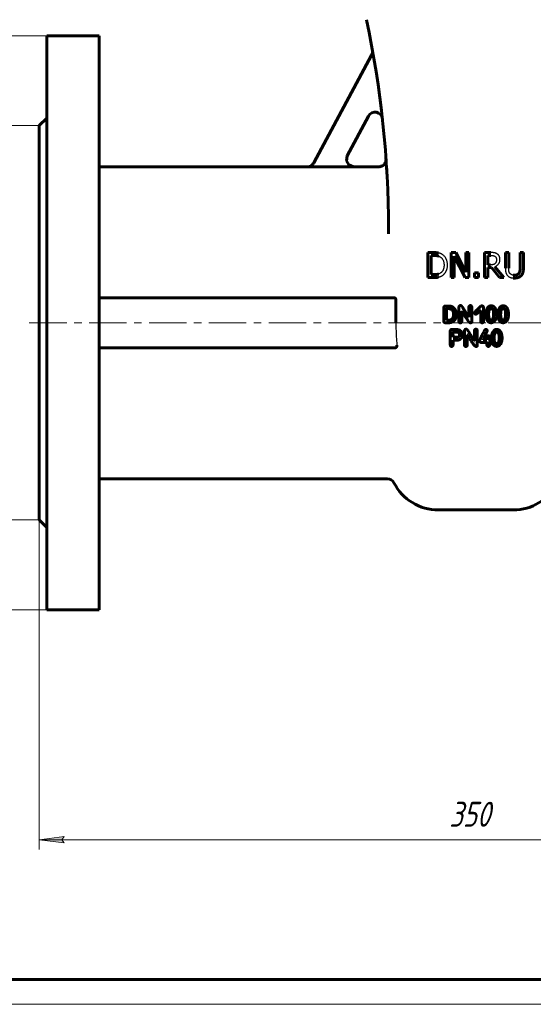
# Model space of a CAD drawing. Header units: millimetres. Extents: x 0 to 594, y 0 to 420.
# Tile 2 of 9: x 102 to 205, y 0 to 197. Entities that reach past the tile are written whole.
import ezdxf

# ---------------------------------------------------------------- set-up
doc = ezdxf.new("R2010")
doc.units = ezdxf.units.MM
for name, pattern in [('K5LT-1', [0]), ('K5LT_AXLED', [12, 7.5, -1.5, 1.5, -1.5]), ('K5LT_BASIC', [0]), ('K5LT_THIN', [0])]:
    doc.linetypes.add(name, pattern=pattern)
doc.layers.add('Системный слой', color=7, linetype='Continuous')
doc.layers.add('Системный слой (1)', color=251, linetype='Continuous', true_color=0x6c6c6c)
doc.styles.add('KDIMTEXTSTYLE', font='txt', dxfattribs={"width": 0.96, "oblique": 15, "height": 5})
doc.styles.add('KTEXTSTYLE', font='txt', dxfattribs={"width": 0.96, "height": 5})
doc.dimstyles.new('KDIMSTYLE (0.50)', dxfattribs={"dimtxt": 5, "dimasz": 1, "dimexe": 2, "dimexo": 0, "dimgap": 1, "dimtad": 1, "dimlfac": 2, "dimtxsty": 'KDIMTEXTSTYLE', "dimsah": 1, "dimcen": 0, "dimdle": 1, "dimadec": 0, "dimazin": 0, "dimtfac": 0.667, "dimtmove": 0, "dimatfit": 3, "dimfxl": 1, "dimtvp": 1, "dimtolj": 1, "dimtzin": 0, "dimarcsym": 0})

# ---------------------------------------------------------------- blocks, each defined once
blk = doc.blocks.new('U5')
at = {"layer": 'Системный слой (1)', "color": 143, "linetype": 'K5LT_BASIC', "lineweight": 60, "true_color": 0x33acca}
for p, q in [((167.82, 169.99), (167.67, 168.99)), ((167.67, 168.99), (168.17, 168.14)), ((168.17, 168.14), (169.11, 167.78)), ((169.11, 167.78), (169.14, 167.78))]:
    blk.add_line(p, q, dxfattribs=at)
blk = doc.blocks.new('U6')
at = {"layer": 'Системный слой (1)', "color": 143, "linetype": 'K5LT_BASIC', "lineweight": 60, "true_color": 0x33acca}
for p, q in [((175.74, 167.56), (175.74, 167.42)), ((175.74, 167.42), (175.75, 167.28)), ((175.75, 167.28), (175.76, 167.14))]:
    blk.add_line(p, q, dxfattribs=at)
blk = doc.blocks.new('U13')
at = {"layer": 'Системный слой (1)', "color": 143, "linetype": 'K5LT_BASIC', "lineweight": 60, "true_color": 0x33acca}
for p, q in [((159.81, 167.78), (118.11, 167.78)), ((174.12, 167.78), (169.14, 167.78))]:
    blk.add_line(p, q, dxfattribs=at)
blk = doc.blocks.new('D0')
at = {"layer": 'Системный слой (1)'}
for points in [[(111.11, 32.32), (110.61, 32.98), (111.11, 33.64), (106.11, 32.98)], [(281.11, 32.98), (276.11, 33.64), (276.61, 32.98), (276.11, 32.32)]]:
    blk.add_hatch(color=7, dxfattribs=at).paths.add_polyline_path(points)
at = {"layer": 'Системный слой (1)', "color": 7, "linetype": 'K5LT_THIN', "lineweight": 18, "true_color": 0xffffff}
for p, q in [((106.11, 97.03), (106.11, 30.98)), ((281.11, 97.03), (281.11, 30.98)), ((106.11, 32.98), (111.11, 33.64)), ((111.11, 33.64), (110.61, 32.98)), ((276.61, 32.98), (276.11, 33.64)), ((276.11, 33.64), (281.11, 32.98)), ((111.11, 32.32), (106.11, 32.98)), ((106.11, 32.98), (281.11, 32.98)), ((110.61, 32.98), (111.11, 32.32)), ((281.11, 32.98), (276.11, 32.32)), ((276.11, 32.32), (276.61, 32.98))]:
    blk.add_line(p, q, dxfattribs=at)
blk.add_wipeout([(188.27, 33.98), (188.27, 41.36), (198.52, 41.36), (198.52, 33.98)]).dxf.layer = 'Системный слой (1)'
at = {"layer": 'Системный слой (1)', "color": 7, "insert": (188.27, 40.57), "char_height": 5, "attachment_point": 1, "style": 'KTEXTSTYLE'}
blk.add_mtext('\\fArial|b0|c204|p34;\\H5.0;\\W1.000;\\Q15;\\fGOST Type AU|b0|i0|c204|p34;\\Q15;\\W0.960;350', dxfattribs=at)
blk = doc.blocks.new('KDIMARROW_01')
at = {"layer": 'Системный слой'}
blk.add_hatch(color=0, dxfattribs=at).paths.add_polyline_path([(0, 0), (-5, 0.66), (-4.5, 0), (-5, -0.66)])
at = {"layer": 'Системный слой', "color": 0, "linetype": 'K5LT_THIN', "lineweight": 18}
for p, q in [((-4.5, 0), (-5, 0.66)), ((-5, 0.66), (0, 0)), ((0, 0), (-5, -0.66)), ((-5, -0.66), (-4.5, 0))]:
    blk.add_line(p, q, dxfattribs=at)
at = {"layer": 'Системный слой (1)', "color": 0, "linetype": 'K5LT_THIN', "lineweight": 18}
blk.add_line((193.61, 136.53), (193.11, 136.53), dxfattribs=at)
blk = doc.blocks.new('D1')
at = {"layer": 'Системный слой (1)'}
for points in [[(69.13, 189.03), (68.47, 194.03), (67.81, 189.03), (68.47, 189.53)], [(68.47, 79.03), (69.13, 84.03), (68.47, 83.53), (67.81, 84.03)]]:
    blk.add_hatch(color=7, dxfattribs=at).paths.add_polyline_path(points)
at = {"layer": 'Системный слой (1)', "color": 7, "linetype": 'K5LT_THIN', "lineweight": 18, "true_color": 0xffffff}
for p, q in [((118.11, 194.03), (66.47, 194.03)), ((67.81, 189.03), (68.47, 194.03)), ((68.47, 194.03), (69.13, 189.03)), ((68.47, 194.03), (68.47, 79.03)), ((68.47, 189.53), (67.81, 189.03)), ((69.13, 189.03), (68.47, 189.53)), ((68.47, 79.03), (67.81, 84.03)), ((67.81, 84.03), (68.47, 83.53)), ((68.47, 83.53), (69.13, 84.03)), ((69.13, 84.03), (68.47, 79.03)), ((118.11, 79.03), (66.47, 79.03))]:
    blk.add_line(p, q, dxfattribs=at)
blk.add_wipeout([(67.47, 129.34), (60.09, 129.34), (60.09, 143.15), (67.47, 143.15)]).dxf.layer = 'Системный слой (1)'
at = {"layer": 'Системный слой (1)', "color": 7, "char_height": 5, "attachment_point": 1, "rotation": 90, "style": 'KTEXTSTYLE'}
for s, insert in [('\\fArial|b0|c204|p34;\\H5.0;\\W1.000;\\Q15;\\fGOST Type AU|b0|i0|c204|p34;\\Q15;\\W0.960;230', (60.88, 132.65)), ('\\fArial|b0|c204|p34;\\H5.0;\\W1.000;\\Q15;\\fGOST Type AU|b0|i0|c204|p34;\\Q15;\\W0.960;⌀', (60.88, 129.34))]:
    blk.add_mtext(s, dxfattribs=dict(at, insert=insert))
blk = doc.blocks.new('D2')
at = {"layer": 'Системный слой (1)'}
for points in [[(85.52, 171.03), (84.86, 176.03), (84.21, 171.03), (84.86, 171.53)], [(84.86, 97.03), (85.52, 102.03), (84.86, 101.53), (84.21, 102.03)]]:
    blk.add_hatch(color=7, dxfattribs=at).paths.add_polyline_path(points)
at = {"layer": 'Системный слой (1)', "color": 7, "linetype": 'K5LT_THIN', "lineweight": 18, "true_color": 0xffffff}
for p, q in [((106.11, 176.03), (82.86, 176.03)), ((84.21, 171.03), (84.86, 176.03)), ((84.86, 176.03), (85.52, 171.03)), ((84.86, 176.03), (84.86, 97.03)), ((84.86, 171.53), (84.21, 171.03)), ((85.52, 171.03), (84.86, 171.53)), ((84.86, 97.03), (84.21, 102.03)), ((84.21, 102.03), (84.86, 101.53)), ((84.86, 101.53), (85.52, 102.03)), ((85.52, 102.03), (84.86, 97.03)), ((106.11, 97.03), (82.86, 97.03))]:
    blk.add_line(p, q, dxfattribs=at)
blk.add_wipeout([(83.86, 129.93), (76.48, 129.93), (76.48, 142.6), (83.86, 142.6)]).dxf.layer = 'Системный слой (1)'
at = {"layer": 'Системный слой (1)', "color": 7, "char_height": 5, "attachment_point": 1, "rotation": 90, "style": 'KTEXTSTYLE'}
for s, insert in [('\\fArial|b0|c204|p34;\\H5.0;\\W1.000;\\Q15;\\fGOST Type AU|b0|i0|c204|p34;\\Q15;\\W0.960;158', (77.28, 133.24)), ('\\fArial|b0|c204|p34;\\H5.0;\\W1.000;\\Q15;\\fGOST Type AU|b0|i0|c204|p34;\\Q15;\\W0.960;⌀', (77.28, 129.93))]:
    blk.add_mtext(s, dxfattribs=dict(at, insert=insert))
blk = doc.blocks.new('U56')
at = {"color": 143, "linetype": 'K5LT_BASIC', "lineweight": 60, "true_color": 0x33acca}
blk.add_line((589, 5), (20, 5), dxfattribs=at)
at = {"color": 7, "linetype": 'K5LT_THIN', "lineweight": 18, "true_color": 0xffffff}
blk.add_line((594, 0), (0, 0), dxfattribs=at)

msp = doc.modelspace()

# ---------------------------------------------------------------- linework, layer by layer
at = {"layer": 'Системный слой (1)', "color": 143, "linetype": 'K5LT_BASIC', "lineweight": 60, "true_color": 0x33acca}
for p, q in [((107.6093, 194.0317), (107.6093, 79.0317)), ((107.6093, 194.0317), (118.1093, 194.0317)), ((118.1093, 194.0317), (118.1093, 79.0317)), ((161.116, 168.5483), (172.7242, 190.1696)), ((106.1093, 176.0317), (107.6093, 177.5317)), ((172.0785, 177.9296), (167.8037, 169.9674)), ((106.1093, 176.0317), (106.1093, 97.0317)), ((159.7932, 167.7567), (169.124, 167.7567)), ((175.6363, 169.0891), (175.616, 169.3838)), ((175.6163, 169.3795), (175.6195, 169.3324)), ((176.1093, 154.3169), (176.1093, 155.3437)), ((183.9924, 150.5965), (183.9924, 145.5965)), ((185.131, 150.5965), (183.9924, 150.5965)), ((184.6569, 146.1718), (184.6569, 150.0211)), ((184.6569, 150.0211), (185.1634, 150.0211)), ((189.6002, 150.5965), (188.6561, 150.5965)), ((188.6561, 150.5965), (188.6561, 145.5965)), ((191.614, 146.6378), (189.6002, 150.5965)), ((191.614, 150.5965), (191.614, 146.6378)), ((192.2339, 150.5965), (191.614, 150.5965)), ((192.2339, 145.5965), (192.2339, 150.5965)), ((196.618, 150.5965), (195.3295, 150.5965)), ((195.3295, 150.5965), (195.3295, 145.5965)), ((195.994, 148.141), (195.994, 150.0211)), ((195.994, 150.0211), (196.6545, 150.0211)), ((199.5354, 150.5965), (199.5354, 147.4765)), ((200.1999, 150.5965), (199.5354, 150.5965)), ((200.1999, 147.4765), (200.1999, 150.5965)), ((203.1537, 150.5965), (202.4892, 150.5965)), ((202.4892, 150.5965), (202.4892, 147.4603)), ((203.1537, 147.4765), (203.1537, 150.5965)), ((189.276, 149.9076), (191.4884, 145.5965)), ((189.276, 145.5965), (189.276, 149.9076)), ((196.5775, 148.141), (195.994, 148.141)), ((185.1634, 146.1718), (184.6569, 146.1718)), ((194.1788, 146.5527), (193.3765, 146.5527)), ((193.3765, 146.5527), (193.3765, 145.5965)), ((194.1788, 145.5965), (194.1788, 146.5527)), ((195.994, 145.5965), (195.994, 147.5859)), ((195.994, 147.5859), (196.7558, 147.5859)), ((196.7558, 147.5859), (198.336, 145.5965)), ((199.1991, 145.5965), (197.4203, 147.7723)), ((183.9924, 145.5965), (185.1431, 145.5965)), ((188.6561, 145.5965), (189.276, 145.5965)), ((191.4884, 145.5965), (192.2339, 145.5965)), ((193.3765, 145.5965), (194.1788, 145.5965)), ((195.3295, 145.5965), (195.994, 145.5965)), ((198.336, 145.5965), (199.1991, 145.5965)), ((177.3094, 141.5317), (118.1093, 141.5317)), ((177.5982, 141.0317), (177.5982, 136.5317)), ((187.1856, 139.5719), (187.1856, 136.8114)), ((187.5297, 139.8897), (187.4461, 139.885)), ((188.3256, 139.8897), (187.5297, 139.8897)), ((187.7424, 139.3329), (187.7353, 137.0767)), ((188.2874, 139.3591), (187.7687, 139.3591)), ((189.1502, 138.1641), (189.1502, 138.3243)), ((190.2319, 139.6603), (190.2319, 136.7707)), ((190.7888, 136.7707), (190.7888, 138.8357)), ((190.7888, 138.8357), (190.8151, 138.8357)), ((192.2228, 139.6459), (192.2228, 137.6813)), ((192.794, 136.6919), (192.794, 139.6603)), ((193.6081, 138.2358), (193.6464, 138.2358)), ((194.5498, 139.0221), (194.6024, 139.0221)), ((194.6024, 139.0221), (194.6024, 136.8639)), ((195.1641, 136.8377), (195.1641, 139.5456)), ((196.1879, 138.4533), (196.176, 138.1832)), ((197.763, 138.2478), (197.763, 138.2597)), ((198.5956, 138.4533), (198.5837, 138.1832)), ((200.1707, 138.2478), (200.1707, 138.2597)), ((187.4891, 136.5317), (188.2204, 136.5317)), ((187.7353, 137.0767), (187.7615, 137.0623)), ((187.7615, 137.0623), (188.2874, 137.0623)), ((192.2228, 137.6813), (192.1965, 137.6813)), ((192.4905, 136.5365), (192.5813, 136.5365)), ((196.6396, 137.0982), (196.7568, 137.0982)), ((199.0473, 137.0982), (199.1645, 137.0982)), ((188.4629, 134.8782), (188.4748, 132.2898)), ((189.4834, 135.1889), (188.7664, 135.1889)), ((190.014, 134.6392), (189.058, 134.6392)), ((191.3432, 134.9236), (191.3432, 132.034)), ((193.3341, 134.9092), (193.3341, 132.9446)), ((193.9053, 131.9552), (193.9053, 134.9236)), ((189.0461, 133.6425), (189.0724, 133.6162)), ((189.0461, 132.1177), (189.0461, 133.0713)), ((189.0461, 133.0713), (190.1598, 133.0713)), ((189.0724, 133.6162), (189.8013, 133.6162)), ((191.9001, 132.034), (191.9001, 134.099)), ((191.9001, 134.099), (191.9264, 134.099)), ((193.3341, 132.9446), (193.3078, 132.9446)), ((194.7003, 132.5766), (195.8164, 132.5766)), ((195.0755, 133.1334), (195.0755, 133.186)), ((195.8403, 133.1334), (195.0755, 133.1334)), ((195.8403, 133.523), (195.8403, 133.1334)), ((195.8403, 132.5503), (195.8403, 132.0364)), ((196.3996, 132.0508), (196.3996, 133.664)), ((197.2992, 133.7166), (197.2872, 133.4465)), ((197.7509, 132.3615), (197.868, 132.3615)), ((198.8742, 133.5111), (198.8742, 133.523)), ((177.5286, 131.5317), (118.1093, 131.5317)), ((193.6018, 131.7998), (193.6926, 131.7998)), ((175.8776, 105.2817), (118.1093, 105.2817)), ((186.1093, 99.0317), (201.1093, 99.0317)), ((106.1093, 97.0317), (107.6093, 95.5317)), ((107.6093, 79.0317), (118.1093, 79.0317))]:
    msp.add_line(p, q, dxfattribs=at)
at = {"layer": 'Системный слой (1)', "color": 30, "linetype": 'K5LT_AXLED', "lineweight": 18, "true_color": 0xff8000}
msp.add_line((104.1093, 136.5317), (277.1093, 136.5317), dxfattribs=at)
at = {"layer": 'Системный слой (1)', "color": 143, "linetype": 'K5LT_BASIC', "lineweight": 60, "true_color": 0x33acca}
for centre, radius, start, end in [((-23.8907, 155.3437), 200, 0, 12.094757), ((171.4026, 190.8792), 1.5, 331.769278, 10.312693), ((173.4001, 177.2201), 1.5, 6.327348, 151.769278), ((-23.8907, 155.3437), 200, 4.010382, 4.025513), ((175.8776, 103.7817), 1.5, 27.162888, 90), ((186.1093, 109.0317), 10, 207.162888, 270), ((201.1093, 109.0317), 10, 270, 332.837112)]:
    msp.add_arc(centre, radius, start, end, dxfattribs=at)
at = {"layer": 'Системный слой (1)', "color": 7, "linetype": 'K5LT-1'}
for points, knots in [([(169.124, 167.7567), (169.0627, 167.7567), (168.9407, 167.7644), (168.7593, 167.7985), (168.5833, 167.8544), (168.4176, 167.9305), (168.3109, 167.9959), (168.2532, 168.0367), (168.2363, 168.0491), (168.2106, 168.0683), (168.169, 168.1012), (168.0888, 168.1707), (167.9849, 168.2782), (167.8762, 168.4213), (167.8005, 168.5496), (167.7492, 168.6584), (167.7241, 168.7219), (167.7098, 168.7625), (167.7031, 168.7824), (167.693, 168.8139), (167.6788, 168.8628), (167.6546, 168.9617), (167.6406, 169.0509), (167.6339, 169.1233), (167.6321, 169.1461), (167.6297, 169.1831), (167.6279, 169.2375), (167.6288, 169.3427), (167.642, 169.4883), (167.6787, 169.6613), (167.7325, 169.8216), (167.7781, 169.9197), (167.8037, 169.9674)], [0, 0, 0, 0, 0.036773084, 0.073546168, 0.111402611, 0.147966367, 0.183140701, 0.186883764, 0.190595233, 0.19579347, 0.206189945, 0.222511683, 0.259626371, 0.295535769, 0.330558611, 0.349242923, 0.367927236, 0.371564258, 0.375181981, 0.380621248, 0.391499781, 0.405919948, 0.442097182, 0.445866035, 0.449741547, 0.455874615, 0.468140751, 0.482363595, 0.519121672, 0.555879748, 0.588361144, 0.620842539, 0.620842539, 0.620842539, 0.620842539]), ([(161.116, 168.5483), (161.0865, 168.4936), (161.021, 168.388), (160.9035, 168.2423), (160.8019, 168.1441), (160.7289, 168.0839), (160.679, 168.0454), (160.5945, 167.9865), (160.4949, 167.9293), (160.394, 167.8821), (160.3363, 167.8589), (160.2459, 167.8259), (160.1737, 167.805), (160.0566, 167.7795), (159.9483, 167.7623), (159.8449, 167.7567), (159.7932, 167.7567)], [0, 0, 0, 0, 0.037310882, 0.074621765, 0.112644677, 0.122106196, 0.131567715, 0.150490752, 0.184027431, 0.20074764, 0.217467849, 0.221350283, 0.258673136, 0.262487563, 0.293569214, 0.324650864, 0.324650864, 0.324650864, 0.324650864]), ([(186.9219, 150.1994), (186.9072, 150.209), (186.8775, 150.2279), (186.8316, 150.2552), (186.7844, 150.2815), (186.7358, 150.3069), (186.6857, 150.3314), (186.6342, 150.3548), (186.5813, 150.3773), (186.527, 150.3988), (186.4713, 150.4194), (186.4145, 150.4389), (186.3561, 150.4575), (186.3016, 150.4736), (186.2588, 150.4854), (186.2285, 150.4934), (186.1976, 150.5012), (186.1581, 150.5104), (186.1257, 150.5172), (186.1093, 150.5205)], [-1.166779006, -1.166779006, -1.166779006, -1.166779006, -1.10898248, -1.051185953, -0.993389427, -0.9355929, -0.877796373, -0.819999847, -0.76220332, -0.704406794, -0.646610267, -0.58881374, -0.531017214, -0.473220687, -0.431218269, -0.410217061, -0.389215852, -0.347213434, -0.305211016, -0.305211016, -0.305211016, -0.305211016]), ([(187.9349, 148.0924), (187.9349, 148.1268), (187.934, 148.1952), (187.93, 148.2963), (187.9232, 148.3957), (187.911, 148.5207), (187.89, 148.6686), (187.8565, 148.8332), (187.815, 148.9878), (187.7687, 149.1252), (187.7183, 149.2496), (187.665, 149.3618), (187.6067, 149.4695), (187.5602, 149.5457), (187.4849, 149.6606), (187.3721, 149.81), (187.1864, 150.0011), (187.0298, 150.126), (186.9384, 150.1884), (186.9219, 150.1994)], [-0.387823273, -0.387823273, -0.387823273, -0.387823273, -0.373982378, -0.360141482, -0.346300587, -0.332459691, -0.306719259, -0.280978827, -0.256742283, -0.232505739, -0.21223913, -0.19197252, -0.171727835, -0.151483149, -0.147108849, -0.102245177, -0.055770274, -0.009942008, 0, 0, 0, 0]), ([(197.8903, 150.3331), (197.8624, 150.3512), (197.8058, 150.3853), (197.7423, 150.4184), (197.6528, 150.4607), (197.5644, 150.4952), (197.4527, 150.5271), (197.3948, 150.5397), (197.3605, 150.5459), (197.3461, 150.5485), (197.3171, 150.5531), (197.2725, 150.5596), (197.1991, 150.5689), (197.0732, 150.5816), (196.8799, 150.5933), (196.7101, 150.5965), (196.618, 150.5965)], [-0.264188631, -0.264188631, -0.264188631, -0.264188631, -0.243054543, -0.221920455, -0.217669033, -0.177940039, -0.158613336, -0.139286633, -0.137873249, -0.13504648, -0.129392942, -0.118085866, -0.105398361, -0.082665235, -0.042482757, 0, 0, 0, 0]), ([(196.6545, 150.0211), (196.6714, 150.0211), (196.7049, 150.0209), (196.7542, 150.0199), (196.8022, 150.0182), (196.8467, 150.0159), (196.888, 150.0132), (196.9265, 150.01), (196.9637, 150.0063), (196.9984, 150.0022), (197.0308, 149.9978), (197.0709, 149.9917), (197.1167, 149.9833), (197.1675, 149.9718), (197.2147, 149.9589), (197.2603, 149.944), (197.295, 149.9307), (197.3483, 149.9082), (197.397, 149.8835), (197.4379, 149.858), (197.4487, 149.8509)], [-0.17270588, -0.17270588, -0.17270588, -0.17270588, -0.164641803, -0.156577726, -0.148513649, -0.140449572, -0.133300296, -0.12615102, -0.119001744, -0.111852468, -0.105488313, -0.099124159, -0.086395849, -0.075006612, -0.063617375, -0.052228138, -0.040838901, -0.036713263, -0.009809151, 0, 0, 0, 0]), ([(198.4576, 149.2391), (198.4576, 149.2559), (198.4572, 149.2893), (198.4553, 149.3386), (198.4521, 149.387), (198.4463, 149.4476), (198.4365, 149.519), (198.4209, 149.5979), (198.4016, 149.6718), (198.3793, 149.7396), (198.3538, 149.8033), (198.3302, 149.8527), (198.3099, 149.8904), (198.2888, 149.9265), (198.2612, 149.9705), (198.2256, 150.0212), (198.197, 150.0579), (198.1508, 150.1136), (198.0797, 150.1891), (197.9819, 150.2709), (197.9144, 150.3175), (197.8903, 150.3331)], [-0.317196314, -0.317196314, -0.317196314, -0.317196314, -0.306931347, -0.29666638, -0.286401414, -0.276136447, -0.257158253, -0.238180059, -0.220412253, -0.202644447, -0.185770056, -0.168895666, -0.160756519, -0.152617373, -0.13633908, -0.120060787, -0.103782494, -0.099561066, -0.062783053, -0.021733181, 0, 0, 0, 0]), ([(186.1093, 149.8943), (186.1418, 149.8832), (186.1901, 149.8652), (186.2536, 149.8389), (186.3008, 149.8178), (186.3474, 149.7956), (186.3936, 149.7721), (186.4393, 149.7474), (186.4694, 149.7301), (186.4843, 149.7213)], [-0.0834616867, -0.0834616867, -0.0834616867, -0.0834616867, -0.062596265, -0.0521635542, -0.0417308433, -0.0312981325, -0.0208654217, -0.0104327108, 0, 0, 0, 0]), ([(186.4843, 149.7213), (186.5116, 149.7046), (186.5648, 149.6696), (186.6204, 149.6279), (186.6966, 149.5661), (186.7889, 149.4799), (186.9038, 149.3415), (187.0033, 149.1859), (187.0848, 149.0166), (187.1319, 148.8824), (187.1726, 148.7403), (187.2071, 148.5843), (187.2285, 148.4105), (187.2368, 148.2893), (187.2398, 148.2274), (187.2416, 148.1644), (187.242, 148.1219), (187.242, 148.1005)], [-0.374955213, -0.374955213, -0.374955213, -0.374955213, -0.354538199, -0.334121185, -0.329874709, -0.290452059, -0.2510413, -0.21163054, -0.170864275, -0.13311268, -0.125703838, -0.08384875, -0.041993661, -0.031495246, -0.020996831, -0.010498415, 0, 0, 0, 0]), ([(187.242, 148.1005), (187.242, 148.0726), (187.2414, 148.017), (187.2387, 147.9352), (187.234, 147.8551), (187.2278, 147.7796), (187.2201, 147.7084), (187.2081, 147.6188), (187.1899, 147.5146), (187.163, 147.3984), (187.133, 147.296), (187.1001, 147.2035), (187.0651, 147.1201), (187.0264, 147.0409), (186.9702, 146.9403), (186.8881, 146.8191), (186.7718, 146.6862), (186.6544, 146.5819), (186.5755, 146.5246), (186.5451, 146.5041)], [-0.452495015, -0.452495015, -0.452495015, -0.452495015, -0.436047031, -0.419599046, -0.403151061, -0.386703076, -0.371728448, -0.356753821, -0.326804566, -0.299259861, -0.271715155, -0.247850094, -0.223985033, -0.200484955, -0.176984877, -0.129984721, -0.079421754, -0.029598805, 0, 0, 0, 0]), ([(186.9138, 145.9976), (186.9846, 146.0444), (187.0592, 146.1007), (187.1947, 146.2186), (187.2685, 146.2926), (187.3397, 146.3743), (187.3684, 146.4083), (187.4187, 146.4709), (187.4871, 146.5646), (187.5508, 146.6638), (187.5996, 146.7474), (187.6462, 146.8331), (187.7011, 146.9444), (187.7583, 147.0811), (187.8069, 147.2195), (187.8366, 147.3225), (187.8754, 147.4769), (187.9156, 147.6919), (187.9334, 147.931), (187.9349, 148.0686), (187.9349, 148.0924)], [-0.457315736, -0.457315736, -0.457315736, -0.457315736, -0.405205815, -0.399759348, -0.346887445, -0.341365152, -0.334277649, -0.320102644, -0.293229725, -0.26561826, -0.251812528, -0.238006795, -0.210395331, -0.182783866, -0.156025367, -0.129266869, -0.124053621, -0.069295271, -0.011911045, 0, 0, 0, 0]), ([(197.4811, 148.4003), (197.4696, 148.3889), (197.4461, 148.3668), (197.4188, 148.3442), (197.3786, 148.3134), (197.3232, 148.2768), (197.2519, 148.2417), (197.1911, 148.2185), (197.1518, 148.2062), (197.1198, 148.1976), (197.0956, 148.1919), (197.071, 148.1867), (197.0389, 148.1802), (196.9988, 148.173), (196.9399, 148.1639), (196.8063, 148.1473), (196.6799, 148.141), (196.5775, 148.141)], [-0.138718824, -0.138718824, -0.138718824, -0.138718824, -0.131153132, -0.12358744, -0.122004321, -0.107152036, -0.092060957, -0.084515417, -0.076969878, -0.073268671, -0.069567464, -0.065866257, -0.06216505, -0.055259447, -0.048353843, -0.037028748, 0, 0, 0, 0]), ([(197.4203, 147.7723), (197.4586, 147.7866), (197.5338, 147.8172), (197.6124, 147.8551), (197.7177, 147.911), (197.8416, 147.9882), (197.9712, 148.0938), (198.0631, 148.1844), (198.1459, 148.2769), (198.2184, 148.3737), (198.2777, 148.4731), (198.3282, 148.5714), (198.3807, 148.7025), (198.4127, 148.8233), (198.432, 148.922), (198.4434, 148.9941), (198.4523, 149.0832), (198.4561, 149.1532), (198.4574, 149.2021), (198.4576, 149.2267), (198.4576, 149.2391)], [-0.242803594, -0.242803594, -0.242803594, -0.242803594, -0.228120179, -0.213436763, -0.21050008, -0.183310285, -0.157453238, -0.14489377, -0.132334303, -0.108410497, -0.09758135, -0.086752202, -0.065093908, -0.042917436, -0.039817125, -0.028177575, -0.016538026, -0.008269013, -0.004134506, 0, 0, 0, 0]), ([(197.4487, 149.8509), (197.4618, 149.8421), (197.4873, 149.8237), (197.5137, 149.802), (197.5488, 149.7709), (197.5899, 149.729), (197.6397, 149.6634), (197.6739, 149.604), (197.6971, 149.5531), (197.7175, 149.5007), (197.7311, 149.4554), (197.7464, 149.3914), (197.7585, 149.3218), (197.7641, 149.2427), (197.7647, 149.1966), (197.7647, 149.1864)], [-0.133910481, -0.133910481, -0.133910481, -0.133910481, -0.125731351, -0.117552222, -0.115894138, -0.100560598, -0.085684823, -0.070497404, -0.062903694, -0.055309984, -0.040312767, -0.037997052, -0.02133731, -0.004677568, 0, 0, 0, 0]), ([(197.7647, 149.1864), (197.7647, 149.1713), (197.7643, 149.1411), (197.7627, 149.0966), (197.76, 149.053), (197.7563, 149.0117), (197.7518, 148.9725), (197.7446, 148.9229), (197.7338, 148.8648), (197.7176, 148.7995), (197.6994, 148.741), (197.6789, 148.687), (197.6493, 148.6215), (197.6057, 148.5452), (197.5553, 148.4784), (197.5124, 148.431), (197.4917, 148.4104), (197.4811, 148.4003)], [-0.153701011, -0.153701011, -0.153701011, -0.153701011, -0.146890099, -0.140079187, -0.133268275, -0.126457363, -0.120200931, -0.1139445, -0.101431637, -0.089803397, -0.078175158, -0.067754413, -0.057333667, -0.037097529, -0.016861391, -0.008430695, 0, 0, 0, 0]), ([(186.5451, 146.5041), (186.5312, 146.4943), (186.5031, 146.4753), (186.4459, 146.439), (186.3432, 146.3805), (186.2383, 146.3333), (186.1485, 146.3007), (186.1224, 146.292), (186.1093, 146.2878)], [-0.2123206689, -0.2123206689, -0.2123206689, -0.2123206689, -0.2084233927, -0.2045261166, -0.1967315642, -0.1811424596, -0.1780041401, -0.1748658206, -0.1748658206, -0.1748658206, -0.1748658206]), ([(186.1093, 145.6709), (186.1161, 145.6723), (186.1296, 145.675), (186.1498, 145.6791), (186.1698, 145.6834), (186.1965, 145.6895), (186.2299, 145.6976), (186.2938, 145.7145), (186.3508, 145.7318), (186.4376, 145.7613), (186.5086, 145.7882), (186.5942, 145.8252), (186.6583, 145.8552), (186.7225, 145.8874), (186.7866, 145.9219), (186.8505, 145.9586), (186.8928, 145.9844), (186.9138, 145.9976)], [-0.268572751, -0.268572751, -0.268572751, -0.268572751, -0.261958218, -0.255343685, -0.248729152, -0.242114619, -0.228885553, -0.215656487, -0.178655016, -0.172086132, -0.129114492, -0.107628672, -0.086142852, -0.064607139, -0.043071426, -0.021535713, 0, 0, 0, 0]), ([(199.5354, 147.4765), (199.5354, 147.4463), (199.5359, 147.3862), (199.5383, 147.2978), (199.5422, 147.2116), (199.5476, 147.1311), (199.5542, 147.0559), (199.5643, 146.962), (199.5767, 146.8744), (199.5912, 146.7927), (199.6024, 146.7363), (199.6148, 146.6815), (199.6277, 146.6299), (199.6412, 146.5817), (199.655, 146.5364), (199.6701, 146.4921), (199.6863, 146.4488), (199.7037, 146.4064), (199.7282, 146.3514), (199.775, 146.2587), (199.8531, 146.1343), (199.9413, 146.0267), (199.9979, 145.9684), (200.0135, 145.953)], [-0.21162953, -0.21162953, -0.21162953, -0.21162953, -0.202529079, -0.193428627, -0.184328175, -0.175227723, -0.167070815, -0.158913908, -0.142600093, -0.135238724, -0.127877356, -0.120515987, -0.113154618, -0.106538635, -0.099922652, -0.093306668, -0.086690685, -0.080193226, -0.073695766, -0.060700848, -0.035047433, -0.009394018, 0, 0, 0, 0]), ([(200.4146, 146.4676), (200.4017, 146.4872), (200.3771, 146.5272), (200.3527, 146.573), (200.33, 146.6199), (200.3089, 146.668), (200.2907, 146.7179), (200.2795, 146.7527), (200.2715, 146.7787), (200.2616, 146.8147), (200.2529, 146.8514), (200.2466, 146.8815), (200.242, 146.9061), (200.2356, 146.9427), (200.2295, 146.9827), (200.224, 147.0246), (200.219, 147.0675), (200.2131, 147.1268), (200.2074, 147.2046), (200.2038, 147.2763), (200.2017, 147.3358), (200.2007, 147.3816), (200.2, 147.4286), (200.1999, 147.4605), (200.1999, 147.4765)], [-0.563517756, -0.563517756, -0.563517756, -0.563517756, -0.519918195, -0.476318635, -0.467303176, -0.4231448, -0.378986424, -0.369859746, -0.356337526, -0.329293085, -0.302248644, -0.288726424, -0.275204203, -0.258293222, -0.224471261, -0.20756028, -0.190649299, -0.156827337, -0.117620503, -0.078413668, -0.058810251, -0.039206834, -0.019603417, 0, 0, 0, 0]), ([(201.1093, 146.0727), (201.0964, 146.0744), (201.0709, 146.078), (201.0332, 146.0845), (200.9964, 146.0918), (200.9502, 146.1024), (200.8959, 146.1174), (200.8359, 146.1378), (200.7801, 146.1607), (200.7126, 146.1933), (200.6356, 146.2393), (200.5536, 146.3034), (200.4922, 146.3654), (200.4527, 146.4139), (200.4305, 146.4442), (200.4198, 146.4597), (200.4146, 146.4676)], [-0.194682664, -0.194682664, -0.194682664, -0.194682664, -0.186781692, -0.17888072, -0.170979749, -0.163078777, -0.148383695, -0.133688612, -0.11991109, -0.106133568, -0.079988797, -0.053984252, -0.027979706, -0.013989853, -0.006994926, 0, 0, 0, 0]), ([(200.0135, 145.953), (200.0344, 145.9321), (200.0775, 145.8916), (200.1276, 145.8502), (200.1797, 145.8104), (200.2217, 145.7807), (200.2727, 145.7482), (200.3038, 145.7297), (200.3321, 145.7138), (200.3672, 145.6947), (200.4177, 145.6695), (200.4796, 145.642), (200.5283, 145.6227), (200.5605, 145.6109), (200.5752, 145.6057), (200.5932, 145.5995), (200.6196, 145.5907), (200.6682, 145.5758), (200.7322, 145.5583), (200.8159, 145.5394), (200.9334, 145.5179), (201.0351, 145.5055), (201.1093, 145.4998)], [-0.529439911, -0.529439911, -0.529439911, -0.529439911, -0.488562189, -0.447684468, -0.439400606, -0.397649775, -0.376774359, -0.355898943, -0.3474219, -0.331826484, -0.30063565, -0.269444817, -0.238253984, -0.227673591, -0.222383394, -0.217093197, -0.201804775, -0.186516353, -0.155939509, -0.129399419, -0.102859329, -0.050493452, -0.050493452, -0.050493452, -0.050493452]), ([(177.5982, 136.5317), (177.5983, 136.1984), (177.6045, 135.5217), (177.6346, 134.4791), (177.6883, 133.3962), (177.7477, 132.5756), (177.7885, 132.1135), (177.7959, 132.0317)], [8.311088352, 8.311088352, 8.311088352, 8.311088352, 8.511090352, 8.711092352, 8.912966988, 9.125243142, 9.170827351, 9.170827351, 9.170827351, 9.170827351])]:
    msp.add_open_spline(points, degree=3, knots=knots, dxfattribs=at)
at = {"layer": 'Системный слой (1)', "color": 143, "linetype": 'K5LT_BASIC', "lineweight": 60, "true_color": 0x33acca}
for points, knots in [([(159.8072, 167.7817), (160.1152, 167.7817), (160.653, 167.9534), (161.0195, 168.3687), (161.1288, 168.5722)], [0, 0, 0, 0, 0.57142718, 1, 1, 1, 1]), ([(175.6163, 169.3795), (175.6163, 169.3795), (175.6163, 169.3794), (175.6163, 169.3784), (175.6163, 169.3781), (175.6164, 169.3773), (175.6164, 169.3769), (175.6165, 169.3759), (175.6165, 169.3758), (175.6165, 169.3753), (175.6165, 169.3751), (175.6166, 169.3743), (175.6166, 169.3735), (175.6168, 169.3713), (175.6169, 169.3696), (175.617, 169.368), (175.617, 169.3678), (175.617, 169.3669), (175.6171, 169.3659), (175.6172, 169.3636), (175.6173, 169.3624), (175.6174, 169.3597), (175.6175, 169.3584), (175.6176, 169.3555), (175.6177, 169.3539), (175.6179, 169.35), (175.618, 169.3477), (175.6182, 169.3428), (175.6183, 169.3402), (175.6185, 169.3352), (175.6185, 169.333), (175.6186, 169.33), (175.6187, 169.3294), (175.6187, 169.3277), (175.6187, 169.3266), (175.6188, 169.3234), (175.6189, 169.3213), (175.619, 169.3148), (175.6191, 169.3104), (175.6193, 169.2974), (175.6194, 169.2885), (175.6193, 169.269), (175.6191, 169.2583), (175.6183, 169.2263), (175.6173, 169.2048), (175.613, 169.1407), (175.6082, 169.0981), (175.5914, 168.9891), (175.5767, 168.9231), (175.5386, 168.7934), (175.5152, 168.7295), (175.4606, 168.6067), (175.4294, 168.5476), (175.3605, 168.4361), (175.323, 168.3837), (175.2427, 168.2862), (175.2001, 168.2408), (175.1058, 168.152), (175.0536, 168.1092), (174.9425, 168.0294), (174.8834, 167.9928), (174.7602, 167.9273), (174.696, 167.8985), (174.5651, 167.8502), (174.4983, 167.8306), (174.3647, 167.8012), (174.2979, 167.7912), (174.1938, 167.783), (174.1567, 167.7815), (174.1195, 167.7815)], [0, 0, 0, 0, 0.6691545, 0.6691545, 1.00369916, 1.00369916, 1.27138703, 1.27138703, 1.33830899, 1.33830899, 1.40523096, 1.40523096, 1.59529125, 1.59529125, 1.77126946, 1.77126946, 1.78535155, 1.78535155, 1.85938742, 1.85938742, 1.9334233, 1.9334233, 1.98937616, 1.98937616, 2.04532903, 2.04532903, 2.11209543, 2.11209543, 2.17886184, 2.17886184, 2.23290788, 2.23290788, 2.24853756, 2.24853756, 2.27315821, 2.27315821, 2.32239952, 2.32239952, 2.42088213, 2.42088213, 2.61784735, 2.61784735, 2.85548103, 2.85548103, 3.33074838, 3.33074838, 4.28128309, 4.28128309, 5.77608361, 5.77608361, 7.27861528, 7.27861528, 8.75670273, 8.75670273, 10.18208761, 10.18208761, 11.55806405, 11.55806405, 13.05173787, 13.05173787, 14.5895914, 14.5895914, 16.14449623, 16.14449623, 17.68264175, 17.68264175, 19.17542715, 19.17542715, 20, 20, 20, 20]), ([(175.8083, 166.3092), (175.8014, 166.435), (175.7945, 166.557), (175.7811, 166.7936), (175.7745, 166.9082), (175.7616, 167.13), (175.7553, 167.2371), (175.746, 167.3922), (175.7429, 167.4431), (175.7395, 167.4994), (175.7391, 167.5059), (175.7379, 167.5267), (175.737, 167.5415), (175.7361, 167.5559), (175.7361, 167.5559), (175.7344, 167.5836), (175.7327, 167.6117), (175.7251, 167.7348), (175.7194, 167.827), (175.7139, 167.9151)], [0, 0, 0, 0, 4.26033363, 4.26033363, 8.52066727, 8.52066727, 12.7810009, 12.7810009, 14.91646892, 14.91646892, 15.19283071, 15.19283071, 15.8217986, 15.8217986, 15.82192264, 15.82192264, 17.04133454, 17.04133454, 21.30166817, 21.30166817, 21.30166817, 21.30166817]), ([(186.1093, 150.5205), (186.0463, 150.5331), (185.8926, 150.5581), (185.5793, 150.5883), (185.3053, 150.5965), (185.131, 150.5965)], [0, 0, 0, 0, 1.42388033, 3.29161844, 6, 6, 6, 6]), ([(185.1634, 150.0211), (185.3038, 150.0211), (185.5608, 150.0102), (185.7825, 149.979), (185.8946, 149.9551), (185.9617, 149.9391), (186.0332, 149.9194), (186.0857, 149.9024), (186.1093, 149.8943)], [0, 0, 0, 0, 2.48036049, 5.18273657, 6.03002661, 6.3002568, 7.6501244, 9, 9, 9, 9]), ([(186.1093, 146.2878), (186.0744, 146.2766), (186.0213, 146.2614), (185.9489, 146.2445), (185.8931, 146.2332), (185.8357, 146.2227), (185.7565, 146.2099), (185.6347, 146.194), (185.4321, 146.1765), (185.2667, 146.1718), (185.1634, 146.1718)], [0, 0, 0, 0, 1.2956016, 1.95094014, 2.61870454, 3.29978261, 3.99901361, 5.42081371, 7.57181593, 11, 11, 11, 11]), ([(201.3425, 146.0584), (201.2832, 146.0584), (201.2056, 146.0616), (201.128, 146.0702), (201.1093, 146.0727)], [0, 0, 0, 0, 3.79114136, 5, 5, 5, 5]), ([(202.2744, 146.4676), (202.2622, 146.449), (202.2362, 146.413), (202.1918, 146.3614), (202.1414, 146.3123), (202.0903, 146.2708), (202.036, 146.2332), (201.9972, 146.2104), (201.9647, 146.193), (201.9418, 146.1816), (201.9127, 146.1681), (201.8898, 146.1583), (201.8591, 146.146), (201.8256, 146.1336), (201.7909, 146.1222), (201.7503, 146.1101), (201.7002, 146.0968), (201.6126, 146.0786), (201.4935, 146.0626), (201.3966, 146.0584), (201.3425, 146.0584)], [0, 0, 0, 0, 0.93812903, 1.83646671, 2.76079589, 3.7873564, 4.56511727, 5.62121346, 5.89730848, 6.4682108, 7.04230511, 7.84624372, 8.10984108, 9.30559853, 10.38307693, 10.77283677, 12.3869048, 14.09863624, 17.15525185, 21, 21, 21, 21]), ([(202.4892, 147.4603), (202.4892, 147.3777), (202.4857, 147.2517), (202.4776, 147.1397), (202.4686, 147.0472), (202.4587, 146.9712), (202.4487, 146.9123), (202.4423, 146.8792), (202.4371, 146.8543), (202.4325, 146.8344), (202.4257, 146.8071), (202.4167, 146.7741), (202.4015, 146.726), (202.3814, 146.6711), (202.3543, 146.6082), (202.3188, 146.5387), (202.2902, 146.4916), (202.2744, 146.4676)], [0, 0, 0, 0, 1.65418817, 2.90202892, 3.30815078, 4.82419679, 6.04776277, 6.5564407, 7.06051483, 7.91073214, 8.19870948, 9.31524689, 10.52794805, 11.99821138, 13.80757356, 15.83444043, 18, 18, 18, 18]), ([(202.6756, 145.953), (202.7013, 145.9776), (202.7453, 146.0229), (202.7987, 146.0865), (202.8378, 146.1383), (202.8709, 146.1863), (202.9031, 146.2377), (202.9329, 146.2908), (202.9635, 146.3515), (202.9964, 146.4257), (203.0177, 146.4838), (203.0321, 146.5269), (203.0418, 146.5581), (203.0504, 146.5881), (203.0601, 146.6241), (203.0714, 146.6686), (203.0852, 146.7298), (203.0999, 146.8038), (203.1236, 146.9457), (203.1447, 147.1446), (203.1528, 147.3422), (203.1537, 147.4488), (203.1537, 147.4765)], [0, 0, 0, 0, 0.83173383, 1.42826492, 1.8327512, 2.25750268, 2.71579537, 3.19377461, 3.66665345, 4.36397324, 5.32117064, 5.57634072, 6.08639082, 6.73718081, 7.16333475, 8.12044914, 9.27491902, 10.65817089, 12.2466663, 17.08578968, 21.4508879, 23, 23, 23, 23]), ([(185.1431, 145.5965), (185.3008, 145.5965), (185.5591, 145.6036), (185.8731, 145.6315), (186.0371, 145.6569), (186.1093, 145.6709)], [0, 0, 0, 0, 2.50647091, 4.37335715, 6, 6, 6, 6]), ([(201.1093, 145.4998), (201.1696, 145.4951), (201.247, 145.4917), (201.3249, 145.4911), (201.3425, 145.4911)], [0, 0, 0, 0, 3.87121279, 5, 5, 5, 5]), ([(201.3425, 145.4911), (201.452, 145.4911), (201.6204, 145.4994), (201.7747, 145.5196), (201.9025, 145.5422), (202.0021, 145.566), (202.0788, 145.59), (202.1166, 145.6031), (202.1476, 145.6144), (202.1797, 145.627), (202.2132, 145.6411), (202.2534, 145.6589), (202.2996, 145.6813), (202.3591, 145.7132), (202.4232, 145.7512), (202.5021, 145.8043), (202.5887, 145.8719), (202.6464, 145.9244), (202.6756, 145.953)], [0, 0, 0, 0, 1.90741322, 3.30799985, 3.75655855, 5.42799515, 6.5129735, 6.8409578, 7.16381905, 8.0399636, 8.61502757, 9.18164745, 10.54563517, 11.44888099, 12.89219493, 14.70374705, 16.76881006, 19, 19, 19, 19]), ([(177.5982, 141.0317), (177.5982, 141.0613), (177.5953, 141.1163), (177.5846, 141.1825), (177.5711, 141.2398), (177.5588, 141.2788), (177.5401, 141.327), (177.5221, 141.3648), (177.4988, 141.4035), (177.4779, 141.4328), (177.4552, 141.4592), (177.4269, 141.486), (177.3951, 141.5085), (177.359, 141.5248), (177.331, 141.5309), (177.3145, 141.5317), (177.3094, 141.5317)], [0, 0, 0, 0, 1.85934181, 3.3734965, 4.13657014, 5.60957703, 6.07304465, 7.74106911, 8.73386519, 9.78601605, 10.85182217, 11.85659498, 13.47701572, 14.8514026, 16.33384192, 17, 17, 17, 17]), ([(177.5286, 131.5317), (177.5539, 131.5317), (177.6009, 131.542), (177.6611, 131.5818), (177.6998, 131.6251), (177.7227, 131.6595), (177.7362, 131.683), (177.749, 131.7089), (177.7613, 131.7386), (177.7753, 131.7802), (177.7853, 131.8208), (177.7923, 131.8621), (177.7961, 131.8937), (177.7986, 131.9283), (177.7996, 131.974), (177.798, 132.0086), (177.7959, 132.0317)], [0, 0, 0, 0, 2.99626906, 5.54509649, 7.54130081, 8.35063024, 9.05151513, 9.73827797, 10.6075474, 11.45304634, 12.86257973, 13.44318457, 14.19193076, 14.89657905, 15.59829516, 17, 17, 17, 17])]:
    msp.add_open_spline(points, degree=3, knots=knots, dxfattribs=at)
for points in [[(187.4461, 139.885), (187.2286, 139.8754), (187.1856, 139.5719)], [(187.7687, 139.3591), (187.7424, 139.3544), (187.7424, 139.3329)], [(188.4857, 139.3329), (188.3614, 139.3591), (188.2874, 139.3591)], [(189.5613, 139.0269), (189.0617, 139.8897), (188.3256, 139.8897)], [(189.1502, 138.3243), (189.1502, 139.0676), (188.4857, 139.3329)], [(188.8036, 136.6393), (189.7333, 137.1269), (189.7333, 138.1641)], [(189.0163, 137.5547), (189.1502, 137.7984), (189.1502, 138.1641)], [(189.7333, 138.1641), (189.7333, 138.6899), (189.5613, 139.0269)], [(190.5498, 139.9901), (190.2893, 139.9901), (190.2319, 139.6603)], [(191.0159, 139.5121), (190.7888, 139.9901), (190.5498, 139.9901)], [(190.8151, 138.8357), (191.1378, 138.2908), (191.9169, 137.1388)], [(192.1965, 137.6813), (191.556, 138.6947), (191.0159, 139.5121)], [(192.5407, 139.9782), (192.2228, 139.9782), (192.2228, 139.6459)], [(192.794, 139.6603), (192.794, 139.9782), (192.5407, 139.9782)], [(194.1578, 139.4022), (193.3596, 138.709), (193.3596, 138.5107)], [(193.3596, 138.5107), (193.4241, 138.2358), (193.6081, 138.2358)], [(193.6464, 138.2358), (193.7683, 138.2382), (194.5498, 139.0221)], [(194.8127, 139.9375), (194.6526, 139.9375), (194.1578, 139.4022)], [(195.1641, 139.5456), (195.0971, 139.9375), (194.8127, 139.9375)], [(195.8378, 139.3042), (195.6215, 138.8787), (195.6071, 138.286)], [(195.6071, 138.286), (195.6071, 137.7889), (195.7482, 137.3061)], [(196.305, 139.8611), (196.0541, 139.7296), (195.8378, 139.3042)], [(196.176, 138.1832), (196.2286, 137.0982), (196.6396, 137.0982)], [(196.6659, 139.3974), (196.2596, 139.3974), (196.1879, 138.4533)], [(196.654, 139.9519), (196.4341, 139.9136), (196.305, 139.8611)], [(197.6339, 139.1775), (197.2874, 139.9519), (196.654, 139.9519)], [(197.1822, 138.2597), (197.1822, 139.3974), (196.6659, 139.3974)], [(196.936, 136.5819), (197.763, 136.8615), (197.763, 138.2478)], [(197.1559, 137.808), (197.1822, 138.1259), (197.1822, 138.2597)], [(197.763, 138.2597), (197.763, 138.6804), (197.6339, 139.1775)], [(198.2455, 139.3042), (198.0292, 138.8787), (198.0149, 138.286)], [(198.0149, 138.286), (198.0149, 137.7889), (198.1559, 137.3061)], [(198.7128, 139.8611), (198.4618, 139.7296), (198.2455, 139.3042)], [(198.5837, 138.1832), (198.6363, 137.0982), (199.0473, 137.0982)], [(199.0736, 139.3974), (198.6673, 139.3974), (198.5956, 138.4533)], [(199.0617, 139.9519), (198.8418, 139.9136), (198.7128, 139.8611)], [(200.0416, 139.1775), (199.6951, 139.9519), (199.0617, 139.9519)], [(199.5899, 138.2597), (199.5899, 139.3974), (199.0736, 139.3974)], [(199.3437, 136.5819), (200.1707, 136.8615), (200.1707, 138.2478)], [(199.5636, 137.808), (199.5899, 138.1259), (199.5899, 138.2597)], [(200.1707, 138.2597), (200.1707, 138.6804), (200.0416, 139.1775)], [(187.1856, 136.8114), (187.1975, 136.5676), (187.4891, 136.5317)], [(188.2204, 136.5317), (188.4332, 136.5317), (188.8036, 136.6393)], [(188.2874, 137.0623), (188.6984, 137.0623), (189.0163, 137.5547)], [(190.2319, 136.7707), (190.2319, 136.527), (190.4972, 136.527)], [(190.4972, 136.527), (190.7888, 136.527), (190.7888, 136.7707)], [(191.9169, 137.1388), (192.3041, 136.5365), (192.4905, 136.5365)], [(192.5813, 136.5365), (192.794, 136.5365), (192.794, 136.6919)], [(194.6024, 136.8639), (194.6454, 136.5102), (194.8772, 136.5222)], [(194.8772, 136.5222), (195.1354, 136.5222), (195.1641, 136.8377)], [(195.7482, 137.3061), (196.0565, 136.5437), (196.654, 136.5437)], [(196.654, 136.5437), (196.8213, 136.5437), (196.936, 136.5819)], [(196.7568, 137.0982), (197.0364, 137.0982), (197.1559, 137.808)], [(198.1559, 137.3061), (198.4642, 136.5437), (199.0617, 136.5437)], [(199.0617, 136.5437), (199.229, 136.5437), (199.3437, 136.5819)], [(199.1645, 137.0982), (199.4441, 137.0982), (199.5636, 137.808)], [(188.7664, 135.1889), (188.5298, 135.1889), (188.4629, 134.8782)], [(189.058, 134.6392), (189.0317, 134.6344), (189.0317, 134.6105)], [(189.0317, 134.6105), (189.0461, 133.8146), (189.0461, 133.6425)], [(190.6677, 134.8232), (190.3773, 135.196), (189.4834, 135.1889)], [(189.8013, 133.6162), (190.3725, 133.6162), (190.3725, 134.1612)], [(190.3725, 134.1612), (190.3725, 134.479), (190.014, 134.6392)], [(190.9294, 134.0942), (190.9581, 134.4503), (190.6677, 134.8232)], [(191.661, 135.2534), (191.4005, 135.2534), (191.3432, 134.9236)], [(192.1271, 134.7754), (191.9001, 135.2534), (191.661, 135.2534)], [(193.3078, 132.9446), (192.6673, 133.958), (192.1271, 134.7754)], [(193.652, 135.2415), (193.3341, 135.2415), (193.3341, 134.9092)], [(193.9053, 134.9236), (193.9053, 135.2415), (193.652, 135.2415)], [(195.3742, 135.0144), (194.337, 133.0116), (194.337, 132.9136)], [(195.0755, 133.186), (195.9072, 134.859), (195.9072, 134.8973)], [(195.6204, 135.208), (195.3742, 135.1291), (195.3742, 135.0144)], [(195.9072, 134.8973), (195.8762, 135.208), (195.6204, 135.208)], [(196.949, 134.5675), (196.7327, 134.142), (196.7184, 133.5493)], [(197.4163, 135.1244), (197.1653, 134.9929), (196.949, 134.5675)], [(197.7772, 134.6607), (197.3709, 134.6607), (197.2992, 133.7166)], [(197.7652, 135.2152), (197.5453, 135.1769), (197.4163, 135.1244)], [(198.7451, 134.4408), (198.3986, 135.2152), (197.7652, 135.2152)], [(198.2934, 133.523), (198.2934, 134.6607), (197.7772, 134.6607)], [(198.8742, 133.523), (198.8742, 133.9437), (198.7451, 134.4408)], [(188.4748, 132.2898), (188.4748, 131.7855), (188.7664, 131.7855)], [(190.1598, 133.0713), (190.9294, 133.4059), (190.9294, 134.0942)], [(191.9264, 134.099), (192.249, 133.5541), (193.0282, 132.4021)], [(193.0282, 132.4021), (193.4153, 131.7998), (193.6018, 131.7998)], [(194.337, 132.9136), (194.337, 132.6291), (194.7003, 132.5766)], [(195.8164, 132.5766), (195.8403, 132.5766), (195.8403, 132.5503)], [(196.1271, 133.9365), (195.8403, 133.9365), (195.8403, 133.523)], [(196.3996, 133.664), (196.3996, 133.872), (196.1271, 133.9365)], [(196.7184, 133.5493), (196.7184, 133.0522), (196.8594, 132.5694)], [(196.8594, 132.5694), (197.1677, 131.807), (197.7652, 131.807)], [(197.2872, 133.4465), (197.3398, 132.3615), (197.7509, 132.3615)], [(197.868, 132.3615), (198.1476, 132.3615), (198.2671, 133.0713)], [(198.0473, 131.8452), (198.8742, 132.1248), (198.8742, 133.5111)], [(198.2671, 133.0713), (198.2934, 133.3892), (198.2934, 133.523)], [(188.7664, 131.7855), (189.015, 131.7855), (189.0461, 132.1177)], [(191.3432, 132.034), (191.3432, 131.7903), (191.6085, 131.7903)], [(191.6085, 131.7903), (191.9001, 131.7903), (191.9001, 132.034)], [(193.6926, 131.7998), (193.9053, 131.7998), (193.9053, 131.9552)], [(195.8403, 132.0364), (195.8547, 131.8357), (196.1295, 131.7974)], [(196.1295, 131.7974), (196.3996, 131.8165), (196.3996, 132.0508)], [(197.7652, 131.807), (197.9325, 131.807), (198.0473, 131.8452)]]:
    msp.add_open_spline(points, degree=2, dxfattribs=at)

# ---------------------------------------------------------------- block references
at = {"layer": 'Системный слой (1)'}
for name in ['U5', 'U13', 'U6']:
    msp.add_blockref(name, (0, 0), dxfattribs=at)

# ---------------------------------------------------------------- next in the draw order: dimensions: what is measured, and where the dimension line sits
at = {"layer": 'Системный слой (1)', "color": 7}
dim = msp.add_linear_dim(base=(106.1093, 32.9792), p1=(281.1093, 97.0317), p2=(106.1093, 97.0317), dimstyle='KDIMSTYLE (0.50)', override={"dimexo": 0, "dimpost": '\\fGOST Type AU|b0|c204|p34;\\H5.0;\\W0.960;\\Q15;<>', "dimblk1": 'KDIMARROW_01', "dimblk2": 'KDIMARROW_01', "dimse1": 0, "dimse2": 0, "dimclrt": 7, "dimtol": 1, "dimtp": 0, "dimtm": 0, "dimtdec": 5, "dimtolj": 1}, dxfattribs=at)
dim.commit()
dim.dimension.update_dxf_attribs({"geometry": 'D0', "text_midpoint": (193.6093, 32.9792), "dimtype": 160})

# ---------------------------------------------------------------- next in the draw order: dimensions: what is measured, and where the dimension line sits
dim = msp.add_linear_dim(base=(68.4679, 194.0317), p1=(118.1093, 79.0317), p2=(118.1093, 194.0317), angle=90, dimstyle='KDIMSTYLE (0.50)', override={"dimexo": 0, "dimpost": '\\fGOST Type AU|b0|c204|p34;\\H5.0;\\W0.960;\\Q15;∅<>', "dimblk1": 'KDIMARROW_01', "dimblk2": 'KDIMARROW_01', "dimse1": 0, "dimse2": 0, "dimclrt": 7, "dimtol": 1, "dimtp": 0, "dimtm": 0, "dimtdec": 5, "dimtolj": 1}, dxfattribs=at)
dim.commit()
dim.dimension.update_dxf_attribs({"geometry": 'D1', "text_midpoint": (68.4679, 136.5317), "dimtype": 160})

# ---------------------------------------------------------------- next in the draw order: dimensions: what is measured, and where the dimension line sits
dim = msp.add_linear_dim(base=(84.8645, 176.0317), p1=(106.1093, 97.0317), p2=(106.1093, 176.0317), angle=90, dimstyle='KDIMSTYLE (0.50)', override={"dimexo": 0, "dimpost": '\\fGOST Type AU|b0|c204|p34;\\H5.0;\\W0.960;\\Q15;∅<>', "dimblk1": 'KDIMARROW_01', "dimblk2": 'KDIMARROW_01', "dimse1": 0, "dimse2": 0, "dimclrt": 7, "dimtol": 1, "dimtp": 0, "dimtm": 0, "dimtdec": 5, "dimtolj": 1}, dxfattribs=at)
dim.commit()
dim.dimension.update_dxf_attribs({"geometry": 'D2', "text_midpoint": (84.8645, 136.5317), "dimtype": 160})

# ---------------------------------------------------------------- next in the draw order: block references
msp.add_blockref('U56', (0, 0))

doc.saveas('drawing.dxf')
